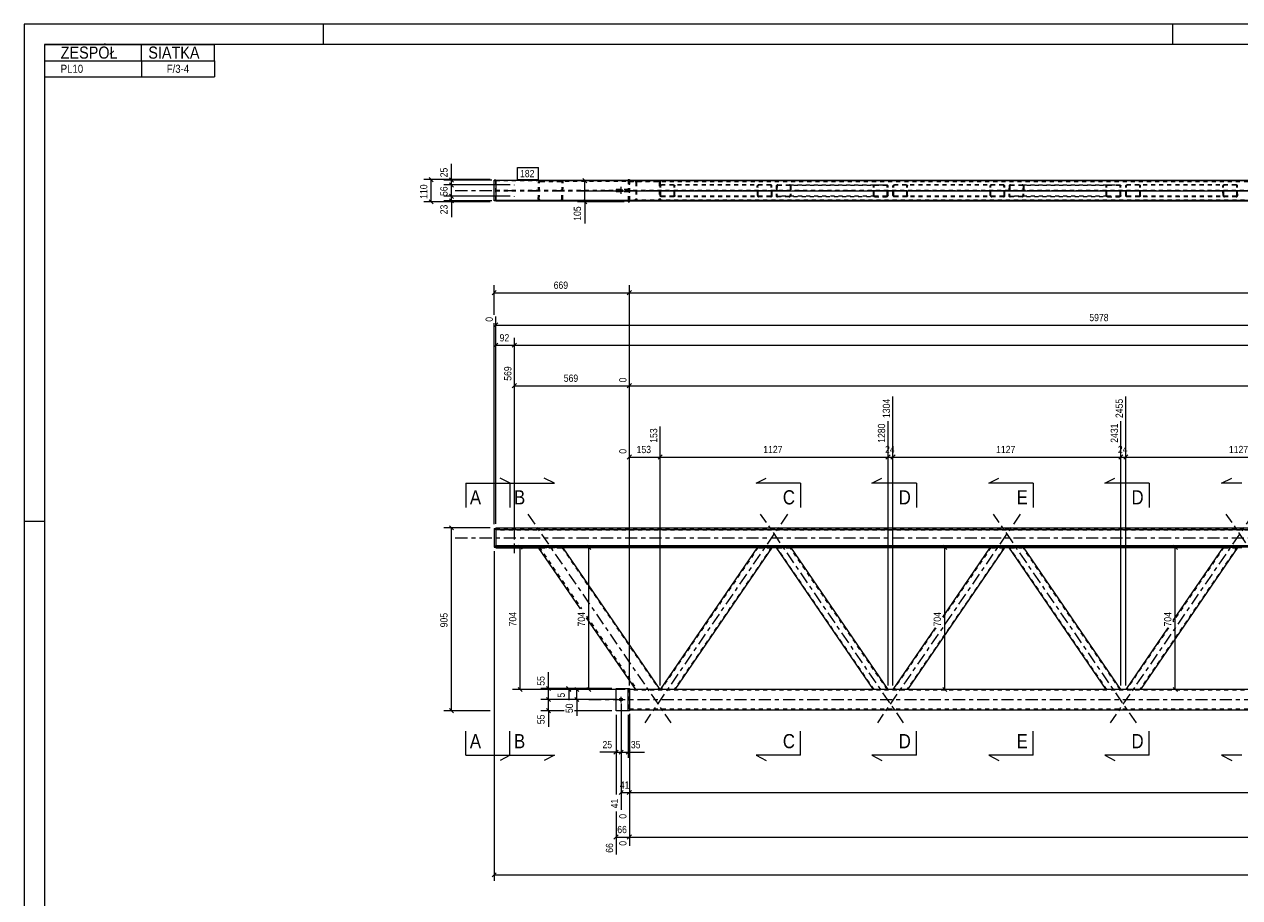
# Model space of a CAD drawing. Header units: millimetres. Extents: x 0 to 914, y 0 to 420.
# Tile 2 of 9: x 0 to 301, y 204 to 420. Entities that reach past the tile are written whole.
import ezdxf

# ---------------------------------------------------------------- set-up
doc = ezdxf.new("R2010")
doc.units = ezdxf.units.MM
for name, pattern in [('XKITLINE00', [0]), ('XKITLINE01', [4, 1, -1, 1, -1]), ('XKITLINE02', [4, 2, -2]), ('XKITLINE03', [6, 3, -1, 1, -1])]:
    doc.linetypes.add(name, pattern=pattern)
for name, color, linetype, lineweight in [('Arkusz rysunku', 3, 'Continuous', 0), ('Element', 2, 'Continuous', 0), ('Inny typ obiektu', 7, 'Continuous', 0), ('Przekrój', 7, 'Continuous', 0), ('Wymiar', 4, 'Continuous', 0), ('Znak elementu', 2, 'Continuous', 0), ('Śruba', 3, 'Continuous', 0)]:
    doc.layers.add(name, color=color, linetype=linetype, lineweight=lineweight)
doc.styles.add('ARIAL', font='ARIAL.TTF')

msp = doc.modelspace()

# ---------------------------------------------------------------- linework, layer by layer
at = {"layer": 'Arkusz rysunku', "linetype": 'XKITLINE00', "lineweight": 0}
for p, q in [((914, 420), (0, 420)), ((0, 420), (0, 0)), ((74, 415), (74, 420)), ((284, 415), (284, 420)), ((909, 415), (5, 415)), ((5, 415), (5, 5)), ((5, 297), (0, 297))]:
    msp.add_line(p, q, dxfattribs=at)
at = {"layer": 'Element', "linetype": 'XKITLINE03', "lineweight": 0}
for p, q in [((106.58, 378.91), (724.78, 378.91)), ((124.52, 378.84), (159.85, 378.83)), ((139.62, 378.83), (691.73, 378.83)), ((188.74, 378.83), (153.41, 378.83)), ((217.42, 378.83), (182.09, 378.83)), ((246.3, 378.83), (210.97, 378.83)), ((274.99, 378.83), (239.66, 378.83)), ((303.87, 378.83), (268.54, 378.83)), ((332.55, 378.83), (297.22, 378.83)), ((124.52, 298.84), (159.85, 247.22)), ((188.74, 298.84), (153.41, 247.22)), ((217.42, 247.22), (182.09, 298.84)), ((246.3, 298.84), (210.97, 247.22)), ((274.99, 247.22), (239.66, 298.84)), ((303.87, 298.84), (268.54, 247.22)), ((332.55, 247.22), (297.22, 298.84)), ((106.58, 292.99), (724.78, 292.99)), ((139.62, 252.97), (691.73, 252.97))]:
    msp.add_line(p, q, dxfattribs=at)
at = {"layer": 'Element', "linetype": 'XKITLINE00', "lineweight": 0}
for p, q in [((116.58, 381.47), (116.18, 381.47)), ((116.18, 376.34), (116.18, 381.47)), ((116.58, 381.48), (116.58, 376.48)), ((116.58, 381.48), (714.78, 381.48)), ((149.32, 381.58), (149.62, 381.58)), ((149.32, 381.58), (149.32, 381.48)), ((149.62, 381.58), (149.62, 381.48)), ((116.18, 376.48), (116.58, 376.48)), ((116.58, 376.34), (116.18, 376.34)), ((116.58, 376.47), (116.58, 376.48)), ((116.58, 376.48), (714.78, 376.48)), ((116.58, 376.48), (116.58, 376.48)), ((116.58, 376.48), (116.58, 376.34)), ((116.58, 376.47), (714.78, 376.47)), ((116.58, 376.33), (116.58, 376.34)), ((714.78, 376.34), (116.58, 376.34)), ((116.58, 376.33), (714.78, 376.33)), ((149.32, 376.33), (149.32, 376.08)), ((149.32, 376.08), (149.62, 376.08)), ((149.62, 376.08), (149.62, 376.33)), ((116.18, 295.32), (116.58, 295.32)), ((116.18, 295.32), (116.18, 290.66)), ((116.58, 295.47), (116.58, 295.07)), ((116.58, 295.47), (714.78, 295.47)), ((116.58, 295.32), (116.58, 290.82)), ((116.58, 295.07), (714.78, 295.07)), ((116.58, 290.82), (116.18, 290.82)), ((116.18, 290.66), (116.58, 290.66)), ((116.58, 291.07), (714.78, 291.07)), ((116.58, 290.51), (116.58, 291.07)), ((714.78, 290.67), (116.58, 290.67)), ((116.58, 290.51), (127.2, 290.51)), ((137.53, 275.42), (127.1, 290.66)), ((127.1, 290.66), (127.13, 290.66)), ((127.13, 290.66), (127.23, 290.67)), ((127.23, 290.67), (127.39, 290.67)), ((127.39, 290.67), (127.57, 290.67)), ((127.57, 290.67), (132.66, 290.67)), ((132.66, 290.67), (132.85, 290.67)), ((132.85, 290.67), (133.01, 290.67)), ((133.01, 290.67), (133.11, 290.66)), ((133.11, 290.66), (133.16, 290.66)), ((133.25, 290.53), (133.16, 290.66)), ((157.24, 255.47), (133.25, 290.53)), ((133.25, 290.53), (133.25, 290.53)), ((181.22, 290.51), (133.25, 290.51)), ((181.3, 290.63), (157.24, 255.47)), ((184.93, 290.63), (160.87, 255.47)), ((181.3, 290.63), (181.33, 290.63)), ((181.33, 290.63), (181.41, 290.64)), ((181.41, 290.64), (181.53, 290.64)), ((181.53, 290.64), (181.67, 290.64)), ((181.67, 290.64), (184.57, 290.64)), ((184.57, 290.64), (184.71, 290.64)), ((184.71, 290.64), (184.83, 290.64)), ((184.83, 290.64), (184.91, 290.63)), ((185.98, 290.51), (184.85, 290.51)), ((184.91, 290.63), (184.93, 290.63)), ((209.96, 255.47), (185.9, 290.63)), ((185.9, 290.63), (185.92, 290.63)), ((185.92, 290.63), (186, 290.64)), ((186, 290.64), (186.12, 290.64)), ((186.12, 290.64), (186.25, 290.64)), ((186.25, 290.64), (189.16, 290.64)), ((189.16, 290.64), (189.3, 290.64)), ((189.3, 290.64), (189.42, 290.64)), ((189.42, 290.64), (189.5, 290.63)), ((189.5, 290.63), (189.53, 290.63)), ((213.59, 255.47), (189.53, 290.63)), ((238.78, 290.51), (189.61, 290.51)), ((242.5, 290.63), (218.44, 255.47)), ((238.86, 290.63), (227.02, 273.33)), ((238.86, 290.63), (238.89, 290.63)), ((238.89, 290.63), (238.97, 290.64)), ((238.97, 290.64), (239.09, 290.64)), ((239.09, 290.64), (239.23, 290.64)), ((239.23, 290.64), (242.14, 290.64)), ((242.14, 290.64), (242.28, 290.64)), ((242.28, 290.64), (242.4, 290.64)), ((242.4, 290.64), (242.47, 290.63)), ((243.54, 290.51), (242.42, 290.51)), ((242.47, 290.63), (242.5, 290.63)), ((267.52, 255.47), (243.46, 290.63)), ((243.46, 290.63), (243.49, 290.63)), ((243.49, 290.63), (243.56, 290.64)), ((243.56, 290.64), (243.68, 290.64)), ((243.68, 290.64), (243.82, 290.64)), ((243.82, 290.64), (246.73, 290.64)), ((246.73, 290.64), (246.87, 290.64)), ((246.87, 290.64), (246.99, 290.64)), ((246.99, 290.64), (247.07, 290.63)), ((247.07, 290.63), (247.1, 290.63)), ((271.16, 255.47), (247.1, 290.63)), ((296.35, 290.51), (247.18, 290.51)), ((300.06, 290.63), (276, 255.47)), ((296.43, 290.63), (284.02, 272.5)), ((296.43, 290.63), (296.46, 290.63)), ((296.46, 290.63), (296.54, 290.64)), ((296.54, 290.64), (296.66, 290.64)), ((296.66, 290.64), (296.8, 290.64)), ((296.8, 290.64), (299.71, 290.64)), ((299.71, 290.64), (299.84, 290.64)), ((299.84, 290.64), (299.96, 290.64)), ((299.96, 290.64), (300.04, 290.63)), ((301.11, 290.51), (299.98, 290.51)), ((300.04, 290.63), (300.06, 290.63)), ((151.18, 255.47), (139.02, 273.23)), ((225.22, 270.69), (214.8, 255.47)), ((282.78, 270.69), (272.37, 255.47)), ((146.32, 250.22), (146.32, 255.72)), ((146.32, 255.72), (149.32, 255.72)), ((149.32, 250.22), (149.32, 255.72)), ((149.32, 255.72), (149.62, 255.72)), ((149.62, 255.72), (149.62, 250.22)), ((151.18, 255.47), (149.62, 255.47)), ((157.09, 255.47), (151.18, 255.47)), ((157.2, 255.47), (157.09, 255.47)), ((157.23, 255.47), (157.2, 255.47)), ((674.12, 255.47), (157.23, 255.47)), ((149.32, 250.22), (146.32, 250.22)), ((149.62, 250.22), (149.32, 250.22)), ((149.62, 250.47), (681.73, 250.47))]:
    msp.add_line(p, q, dxfattribs=at)
at = {"layer": 'Element', "linetype": 'XKITLINE01', "lineweight": 0}
for p, q in [((116.18, 381.33), (116.58, 381.33)), ((116.58, 381.47), (714.78, 381.47)), ((116.58, 376.48), (116.58, 381.47)), ((714.78, 381.34), (116.58, 381.34)), ((116.58, 381.33), (714.78, 381.33)), ((116.58, 378.99), (714.78, 378.99)), ((116.58, 378.82), (714.78, 378.82)), ((127.1, 376.74), (127.19, 380.94)), ((127.23, 381.1), (127.19, 380.94)), ((127.34, 381.23), (127.23, 381.1)), ((127.5, 381.31), (127.34, 381.23)), ((127.34, 376.74), (127.43, 380.94)), ((127.43, 380.94), (127.45, 381.02)), ((127.45, 381.02), (127.5, 381.08)), ((127.68, 381.34), (127.5, 381.31)), ((127.5, 381.08), (127.58, 381.13)), ((127.58, 381.13), (127.68, 381.14)), ((127.68, 381.34), (156.75, 381.33)), ((156.75, 381.13), (127.68, 381.14)), ((127.68, 381.14), (132.77, 381.14)), ((132.96, 381.31), (132.77, 381.34)), ((132.77, 381.14), (132.86, 381.13)), ((132.86, 381.13), (132.94, 381.08)), ((132.91, 376.74), (133, 380.94)), ((132.94, 381.08), (132.99, 381.02)), ((133.11, 381.22), (132.96, 381.31)), ((132.99, 381.02), (133, 380.94)), ((133.21, 381.09), (133.11, 381.22)), ((133.16, 376.74), (133.25, 380.94)), ((133.25, 380.94), (133.21, 381.09)), ((149.32, 379.13), (146.32, 379.13)), ((146.32, 379.13), (146.32, 378.53)), ((149.32, 381.48), (149.32, 376.33)), ((149.32, 379.13), (149.32, 378.53)), ((149.32, 378.74), (149.32, 378.53)), ((149.62, 381.48), (149.62, 376.33)), ((149.62, 376.33), (149.62, 381.33)), ((149.62, 381.33), (681.73, 381.33)), ((149.62, 381.13), (681.73, 381.13)), ((151.18, 380.93), (151.21, 381.09)), ((151.18, 380.93), (151.18, 376.73)), ((151.44, 381.01), (151.42, 380.93)), ((151.42, 380.93), (151.42, 376.73)), ((151.49, 381.08), (151.44, 381.01)), ((151.48, 381.3), (151.66, 381.33)), ((151.57, 381.12), (151.49, 381.08)), ((151.66, 381.13), (151.57, 381.12)), ((156.75, 381.33), (156.94, 381.3)), ((156.84, 381.12), (156.75, 381.13)), ((156.92, 381.07), (156.84, 381.12)), ((156.98, 381.01), (156.92, 381.07)), ((156.99, 380.93), (156.98, 381.01)), ((156.99, 380.93), (156.99, 376.73)), ((157.2, 381.09), (157.24, 380.93)), ((157.24, 380.93), (157.23, 376.73)), ((157.24, 380.03), (157.26, 380.15)), ((157.24, 377.63), (157.24, 380.03)), ((157.26, 380.15), (157.34, 380.24)), ((157.34, 380.24), (157.46, 380.31)), ((157.43, 380.09), (157.42, 380.03)), ((157.42, 377.63), (157.42, 380.03)), ((157.47, 380.14), (157.43, 380.09)), ((157.46, 380.31), (157.6, 380.33)), ((157.53, 380.17), (157.47, 380.14)), ((157.6, 380.18), (157.53, 380.17)), ((184.51, 380.33), (157.6, 380.33)), ((184.51, 380.18), (157.6, 380.18)), ((160.51, 380.33), (160.65, 380.31)), ((160.58, 380.17), (160.51, 380.18)), ((160.64, 380.14), (160.58, 380.17)), ((160.67, 380.09), (160.64, 380.14)), ((160.65, 380.31), (160.76, 380.24)), ((160.69, 380.03), (160.67, 380.09)), ((160.69, 377.63), (160.69, 380.03)), ((160.76, 380.24), (160.84, 380.15)), ((160.84, 380.15), (160.87, 380.03)), ((160.87, 377.63), (160.87, 380.03)), ((181.27, 380.15), (181.24, 380.03)), ((181.3, 377.63), (181.24, 380.03)), ((181.35, 380.24), (181.27, 380.15)), ((181.46, 380.31), (181.35, 380.24)), ((181.43, 380.03), (181.44, 380.09)), ((181.48, 377.63), (181.43, 380.03)), ((181.44, 380.09), (181.48, 380.14)), ((181.6, 380.33), (181.46, 380.31)), ((181.48, 380.14), (181.54, 380.17)), ((181.54, 380.17), (181.6, 380.18)), ((184.65, 380.31), (184.51, 380.33)), ((184.51, 380.18), (184.58, 380.17)), ((184.58, 380.17), (184.64, 380.14)), ((184.64, 380.14), (184.68, 380.09)), ((184.77, 380.24), (184.65, 380.31)), ((184.68, 380.09), (184.7, 380.03)), ((184.75, 377.63), (184.7, 380.03)), ((184.85, 380.15), (184.77, 380.24)), ((184.88, 380.03), (184.85, 380.15)), ((184.93, 377.63), (184.88, 380.03)), ((185.95, 380.03), (185.9, 377.63)), ((185.98, 380.15), (185.95, 380.03)), ((186.06, 380.24), (185.98, 380.15)), ((186.18, 380.31), (186.06, 380.24)), ((186.13, 380.03), (186.08, 377.63)), ((186.13, 380.03), (186.15, 380.09)), ((186.15, 380.09), (186.19, 380.14)), ((186.32, 380.33), (186.18, 380.31)), ((186.19, 380.14), (186.25, 380.17)), ((186.25, 380.17), (186.32, 380.18)), ((186.32, 380.33), (189.23, 380.33)), ((186.32, 380.18), (210.32, 380.18)), ((186.32, 380.18), (189.22, 380.18)), ((189.22, 380.18), (189.29, 380.17)), ((189.23, 380.33), (213.23, 380.33)), ((189.37, 380.31), (189.23, 380.33)), ((189.29, 380.17), (189.35, 380.14)), ((189.35, 380.14), (189.39, 380.09)), ((189.4, 380.03), (189.35, 377.63)), ((189.48, 380.24), (189.37, 380.31)), ((189.39, 380.09), (189.4, 380.03)), ((189.56, 380.15), (189.48, 380.24)), ((189.58, 380.03), (189.53, 377.63)), ((189.58, 380.03), (189.56, 380.15)), ((209.96, 380.03), (209.99, 380.15)), ((209.96, 377.63), (209.96, 380.03)), ((209.99, 380.15), (210.06, 380.24)), ((210.06, 380.24), (210.18, 380.31)), ((210.15, 380.09), (210.14, 380.03)), ((210.14, 377.63), (210.14, 380.03)), ((210.19, 380.14), (210.15, 380.09)), ((210.18, 380.31), (210.32, 380.33)), ((210.25, 380.17), (210.19, 380.14)), ((210.32, 380.18), (210.25, 380.17)), ((210.32, 380.33), (213.23, 380.33)), ((210.32, 380.18), (213.23, 380.18)), ((213.23, 380.33), (213.37, 380.31)), ((213.3, 380.17), (213.23, 380.18)), ((213.36, 380.14), (213.3, 380.17)), ((213.4, 380.09), (213.36, 380.14)), ((213.37, 380.31), (213.49, 380.24)), ((213.41, 380.03), (213.4, 380.09)), ((213.41, 377.63), (213.41, 380.03)), ((213.49, 380.24), (213.57, 380.15)), ((213.57, 380.15), (213.59, 380.03)), ((213.59, 377.63), (213.59, 380.03)), ((214.8, 380.03), (214.83, 380.15)), ((214.8, 377.63), (214.8, 380.03)), ((214.83, 380.15), (214.91, 380.24)), ((214.91, 380.24), (215.03, 380.31)), ((215, 380.09), (214.98, 380.03)), ((214.98, 377.63), (214.98, 380.03)), ((215.04, 380.14), (215, 380.09)), ((215.03, 380.31), (215.16, 380.33)), ((215.09, 380.17), (215.04, 380.14)), ((215.16, 380.18), (215.09, 380.17)), ((242.08, 380.33), (215.16, 380.33)), ((242.08, 380.18), (215.16, 380.18)), ((218.07, 380.33), (218.21, 380.31)), ((218.14, 380.17), (218.07, 380.18)), ((218.2, 380.14), (218.14, 380.17)), ((218.24, 380.09), (218.2, 380.14)), ((218.21, 380.31), (218.33, 380.24)), ((218.25, 380.03), (218.24, 380.09)), ((218.25, 377.63), (218.25, 380.03)), ((218.33, 380.24), (218.41, 380.15)), ((218.41, 380.15), (218.44, 380.03)), ((218.44, 377.63), (218.44, 380.03)), ((238.84, 380.15), (238.81, 380.03)), ((238.86, 377.63), (238.81, 380.03)), ((238.91, 380.24), (238.84, 380.15)), ((239.03, 380.31), (238.91, 380.24)), ((238.99, 380.03), (239, 380.09)), ((239.04, 377.63), (238.99, 380.03)), ((239, 380.09), (239.04, 380.14)), ((239.17, 380.33), (239.03, 380.31)), ((239.04, 380.14), (239.1, 380.17)), ((239.1, 380.17), (239.17, 380.18)), ((242.22, 380.31), (242.08, 380.33)), ((242.08, 380.18), (242.15, 380.17)), ((242.15, 380.17), (242.21, 380.14)), ((242.21, 380.14), (242.25, 380.09)), ((242.33, 380.24), (242.22, 380.31)), ((242.25, 380.09), (242.26, 380.03)), ((242.32, 377.63), (242.26, 380.03)), ((242.42, 380.15), (242.33, 380.24)), ((242.45, 380.03), (242.42, 380.15)), ((242.5, 377.63), (242.45, 380.03)), ((243.51, 380.03), (243.46, 377.63)), ((243.54, 380.15), (243.51, 380.03)), ((243.63, 380.24), (243.54, 380.15)), ((243.74, 380.31), (243.63, 380.24)), ((243.7, 380.03), (243.64, 377.63)), ((243.7, 380.03), (243.71, 380.09)), ((243.71, 380.09), (243.75, 380.14)), ((243.88, 380.33), (243.74, 380.31)), ((243.75, 380.14), (243.81, 380.17)), ((243.81, 380.17), (243.88, 380.18)), ((243.88, 380.33), (246.79, 380.33)), ((243.88, 380.18), (267.89, 380.18)), ((243.88, 380.18), (246.79, 380.18)), ((246.79, 380.33), (270.8, 380.33)), ((246.93, 380.31), (246.79, 380.33)), ((246.79, 380.18), (246.86, 380.17)), ((246.86, 380.17), (246.92, 380.14)), ((246.92, 380.14), (246.96, 380.09)), ((246.97, 380.03), (246.92, 377.63)), ((247.05, 380.24), (246.93, 380.31)), ((246.96, 380.09), (246.97, 380.03)), ((247.12, 380.15), (247.05, 380.24)), ((247.15, 380.03), (247.1, 377.63)), ((247.15, 380.03), (247.12, 380.15)), ((267.52, 380.03), (267.55, 380.15)), ((267.52, 377.63), (267.52, 380.03)), ((267.55, 380.15), (267.63, 380.24)), ((267.63, 380.24), (267.75, 380.31)), ((267.72, 380.09), (267.71, 380.03)), ((267.71, 377.63), (267.71, 380.03)), ((267.76, 380.14), (267.72, 380.09)), ((267.75, 380.31), (267.89, 380.33)), ((267.82, 380.17), (267.76, 380.14)), ((267.89, 380.18), (267.82, 380.17)), ((267.89, 380.33), (270.8, 380.33)), ((267.89, 380.18), (270.8, 380.18)), ((270.8, 380.33), (270.93, 380.31)), ((270.87, 380.17), (270.8, 380.18)), ((270.92, 380.14), (270.87, 380.17)), ((270.96, 380.09), (270.92, 380.14)), ((270.93, 380.31), (271.05, 380.24)), ((270.98, 380.03), (270.96, 380.09)), ((270.98, 377.63), (270.98, 380.03)), ((271.05, 380.24), (271.13, 380.15)), ((271.13, 380.15), (271.16, 380.03)), ((271.16, 377.63), (271.16, 380.03)), ((272.37, 380.03), (272.39, 380.15)), ((272.37, 377.63), (272.37, 380.03)), ((272.39, 380.15), (272.47, 380.24)), ((272.47, 380.24), (272.59, 380.31)), ((272.56, 380.09), (272.55, 380.03)), ((272.55, 377.63), (272.55, 380.03)), ((272.6, 380.14), (272.56, 380.09)), ((272.59, 380.31), (272.73, 380.33)), ((272.66, 380.17), (272.6, 380.14)), ((272.73, 380.18), (272.66, 380.17)), ((299.64, 380.33), (272.73, 380.33)), ((299.64, 380.18), (272.73, 380.18)), ((275.64, 380.33), (275.78, 380.31)), ((275.71, 380.17), (275.64, 380.18)), ((275.77, 380.14), (275.71, 380.17)), ((275.81, 380.09), (275.77, 380.14)), ((275.78, 380.31), (275.9, 380.24)), ((275.82, 380.03), (275.81, 380.09)), ((275.82, 377.63), (275.82, 380.03)), ((275.9, 380.24), (275.97, 380.15)), ((275.97, 380.15), (276, 380.03)), ((276, 377.63), (276, 380.03)), ((296.4, 380.15), (296.38, 380.03)), ((296.43, 377.63), (296.38, 380.03)), ((296.48, 380.24), (296.4, 380.15)), ((296.59, 380.31), (296.48, 380.24)), ((296.56, 380.03), (296.57, 380.09)), ((296.61, 377.63), (296.56, 380.03)), ((296.57, 380.09), (296.61, 380.14)), ((296.73, 380.33), (296.59, 380.31)), ((296.61, 380.14), (296.67, 380.17)), ((296.67, 380.17), (296.74, 380.18)), ((299.78, 380.31), (299.64, 380.33)), ((299.64, 380.18), (299.71, 380.17)), ((299.71, 380.17), (299.77, 380.14)), ((299.77, 380.14), (299.81, 380.09)), ((299.9, 380.24), (299.78, 380.31)), ((299.81, 380.09), (299.83, 380.03)), ((299.88, 377.63), (299.83, 380.03)), ((299.98, 380.15), (299.9, 380.24)), ((300.01, 380.03), (299.98, 380.15)), ((300.06, 377.63), (300.01, 380.03)), ((116.58, 376.48), (116.58, 376.48)), ((116.58, 376.48), (116.58, 376.48)), ((116.58, 376.34), (116.58, 376.47)), ((127.13, 376.59), (127.1, 376.74)), ((127.21, 376.48), (127.13, 376.59)), ((127.23, 376.46), (127.21, 376.48)), ((127.23, 376.46), (127.39, 376.37)), ((127.36, 376.67), (127.34, 376.74)), ((127.41, 376.6), (127.36, 376.67)), ((127.39, 376.37), (127.57, 376.34)), ((127.48, 376.56), (127.41, 376.6)), ((127.58, 376.54), (127.48, 376.56)), ((127.57, 376.34), (156.75, 376.33)), ((127.58, 376.54), (156.75, 376.53)), ((132.66, 376.34), (132.68, 376.34)), ((132.76, 376.56), (132.67, 376.54)), ((132.68, 376.34), (132.85, 376.37)), ((132.84, 376.6), (132.76, 376.56)), ((132.89, 376.66), (132.84, 376.6)), ((132.85, 376.37), (133.01, 376.46)), ((132.91, 376.74), (132.89, 376.66)), ((133.01, 376.46), (133.03, 376.48)), ((133.03, 376.48), (133.11, 376.59)), ((133.11, 376.59), (133.16, 376.74)), ((149.32, 378.53), (146.32, 378.53)), ((681.73, 376.53), (149.62, 376.53)), ((681.73, 376.33), (149.62, 376.33)), ((151.21, 376.58), (151.18, 376.73)), ((151.42, 376.73), (151.44, 376.66)), ((151.44, 376.66), (151.49, 376.59)), ((151.66, 376.33), (151.47, 376.36)), ((151.49, 376.59), (151.57, 376.55)), ((151.57, 376.55), (151.66, 376.53)), ((156.75, 376.53), (156.84, 376.55)), ((156.82, 376.34), (156.75, 376.33)), ((156.94, 376.36), (156.82, 376.34)), ((156.84, 376.55), (156.92, 376.59)), ((156.92, 376.59), (156.97, 376.66)), ((156.97, 376.66), (156.99, 376.73)), ((157.23, 376.73), (157.2, 376.58)), ((157.26, 377.52), (157.24, 377.63)), ((157.34, 377.42), (157.26, 377.52)), ((157.46, 377.36), (157.34, 377.42)), ((157.42, 377.63), (157.43, 377.57)), ((157.43, 377.57), (157.47, 377.53)), ((157.6, 377.33), (157.46, 377.36)), ((157.47, 377.53), (157.53, 377.49)), ((157.53, 377.49), (157.6, 377.48)), ((184.57, 377.48), (157.6, 377.48)), ((184.57, 377.33), (157.6, 377.33)), ((160.51, 377.48), (160.58, 377.49)), ((160.65, 377.36), (160.51, 377.33)), ((160.58, 377.49), (160.64, 377.53)), ((160.64, 377.53), (160.67, 377.57)), ((160.76, 377.42), (160.65, 377.36)), ((160.67, 377.57), (160.69, 377.63)), ((160.84, 377.52), (160.76, 377.42)), ((160.87, 377.63), (160.84, 377.52)), ((181.3, 377.63), (181.33, 377.52)), ((181.33, 377.52), (181.41, 377.42)), ((181.41, 377.42), (181.53, 377.36)), ((181.49, 377.57), (181.48, 377.63)), ((181.53, 377.53), (181.49, 377.57)), ((181.59, 377.49), (181.53, 377.53)), ((181.53, 377.36), (181.67, 377.33)), ((181.66, 377.48), (181.59, 377.49)), ((184.64, 377.49), (184.57, 377.48)), ((184.57, 377.33), (184.71, 377.36)), ((184.7, 377.53), (184.64, 377.49)), ((184.74, 377.57), (184.7, 377.53)), ((184.71, 377.36), (184.83, 377.42)), ((184.75, 377.63), (184.74, 377.57)), ((184.83, 377.42), (184.91, 377.52)), ((184.91, 377.52), (184.93, 377.63)), ((185.9, 377.63), (185.92, 377.52)), ((185.92, 377.52), (186, 377.42)), ((186, 377.42), (186.12, 377.36)), ((186.09, 377.58), (186.08, 377.63)), ((186.13, 377.53), (186.09, 377.58)), ((186.12, 377.36), (186.25, 377.33)), ((186.19, 377.49), (186.13, 377.53)), ((186.26, 377.48), (186.19, 377.49)), ((189.16, 377.33), (186.25, 377.33)), ((210.32, 377.48), (186.26, 377.48)), ((186.26, 377.48), (189.17, 377.48)), ((189.16, 377.33), (189.3, 377.36)), ((213.23, 377.33), (189.16, 377.33)), ((189.24, 377.49), (189.17, 377.48)), ((189.29, 377.53), (189.24, 377.49)), ((189.34, 377.58), (189.29, 377.53)), ((189.3, 377.36), (189.42, 377.42)), ((189.35, 377.63), (189.34, 377.58)), ((189.42, 377.42), (189.5, 377.52)), ((189.5, 377.52), (189.53, 377.63)), ((209.99, 377.52), (209.96, 377.63)), ((210.06, 377.42), (209.99, 377.52)), ((210.18, 377.36), (210.06, 377.42)), ((210.14, 377.63), (210.15, 377.57)), ((210.15, 377.57), (210.19, 377.53)), ((210.32, 377.33), (210.18, 377.36)), ((210.19, 377.53), (210.25, 377.49)), ((210.25, 377.49), (210.32, 377.48)), ((213.23, 377.48), (210.32, 377.48)), ((210.32, 377.33), (213.23, 377.33)), ((213.23, 377.48), (213.3, 377.49)), ((213.37, 377.36), (213.23, 377.33)), ((213.3, 377.49), (213.36, 377.53)), ((213.36, 377.53), (213.4, 377.57)), ((213.49, 377.42), (213.37, 377.36)), ((213.4, 377.57), (213.41, 377.63)), ((213.57, 377.52), (213.49, 377.42)), ((213.59, 377.63), (213.57, 377.52)), ((214.83, 377.52), (214.8, 377.63)), ((214.91, 377.42), (214.83, 377.52)), ((215.03, 377.36), (214.91, 377.42)), ((214.98, 377.63), (215, 377.57)), ((215, 377.57), (215.04, 377.53)), ((215.16, 377.33), (215.03, 377.36)), ((215.04, 377.53), (215.09, 377.49)), ((215.09, 377.49), (215.16, 377.48)), ((242.14, 377.48), (215.16, 377.48)), ((242.14, 377.33), (215.16, 377.33)), ((218.07, 377.48), (218.14, 377.49)), ((218.21, 377.36), (218.07, 377.33)), ((218.14, 377.49), (218.2, 377.53)), ((218.2, 377.53), (218.24, 377.57)), ((218.33, 377.42), (218.21, 377.36)), ((218.24, 377.57), (218.25, 377.63)), ((218.41, 377.52), (218.33, 377.42)), ((218.44, 377.63), (218.41, 377.52)), ((238.86, 377.63), (238.89, 377.52)), ((238.89, 377.52), (238.97, 377.42)), ((238.97, 377.42), (239.09, 377.36)), ((239.06, 377.57), (239.04, 377.63)), ((239.1, 377.53), (239.06, 377.57)), ((239.09, 377.36), (239.23, 377.33)), ((239.16, 377.49), (239.1, 377.53)), ((239.23, 377.48), (239.16, 377.49)), ((242.21, 377.49), (242.14, 377.48)), ((242.14, 377.33), (242.28, 377.36)), ((242.26, 377.53), (242.21, 377.49)), ((242.3, 377.57), (242.26, 377.53)), ((242.28, 377.36), (242.4, 377.42)), ((242.32, 377.63), (242.3, 377.57)), ((242.4, 377.42), (242.47, 377.52)), ((242.47, 377.52), (242.5, 377.63)), ((243.46, 377.63), (243.49, 377.52)), ((243.49, 377.52), (243.56, 377.42)), ((243.56, 377.42), (243.68, 377.36)), ((243.66, 377.58), (243.64, 377.63)), ((243.7, 377.53), (243.66, 377.58)), ((243.68, 377.36), (243.82, 377.33)), ((243.75, 377.49), (243.7, 377.53)), ((243.82, 377.48), (243.75, 377.49)), ((267.89, 377.48), (243.82, 377.48)), ((243.82, 377.48), (246.73, 377.48)), ((246.73, 377.33), (243.82, 377.33)), ((246.8, 377.49), (246.73, 377.48)), ((246.73, 377.33), (246.87, 377.36)), ((270.8, 377.33), (246.73, 377.33)), ((246.86, 377.53), (246.8, 377.49)), ((246.9, 377.58), (246.86, 377.53)), ((246.87, 377.36), (246.99, 377.42)), ((246.92, 377.63), (246.9, 377.58)), ((246.99, 377.42), (247.07, 377.52)), ((247.07, 377.52), (247.1, 377.63)), ((267.55, 377.52), (267.52, 377.63)), ((267.63, 377.42), (267.55, 377.52)), ((267.75, 377.36), (267.63, 377.42)), ((267.71, 377.63), (267.72, 377.57)), ((267.72, 377.57), (267.76, 377.53)), ((267.89, 377.33), (267.75, 377.36)), ((267.76, 377.53), (267.82, 377.49)), ((267.82, 377.49), (267.89, 377.48)), ((270.8, 377.48), (267.89, 377.48)), ((267.89, 377.33), (270.8, 377.33)), ((270.8, 377.48), (270.87, 377.49)), ((270.93, 377.36), (270.8, 377.33)), ((270.87, 377.49), (270.92, 377.53)), ((270.92, 377.53), (270.96, 377.57)), ((271.05, 377.42), (270.93, 377.36)), ((270.96, 377.57), (270.98, 377.63)), ((271.13, 377.52), (271.05, 377.42)), ((271.16, 377.63), (271.13, 377.52)), ((272.39, 377.52), (272.37, 377.63)), ((272.47, 377.42), (272.39, 377.52)), ((272.59, 377.36), (272.47, 377.42)), ((272.55, 377.63), (272.56, 377.57)), ((272.56, 377.57), (272.6, 377.53)), ((272.73, 377.33), (272.59, 377.36)), ((272.6, 377.53), (272.66, 377.49)), ((272.66, 377.49), (272.73, 377.48)), ((299.7, 377.48), (272.73, 377.48)), ((299.71, 377.33), (272.73, 377.33)), ((275.64, 377.48), (275.71, 377.49)), ((275.78, 377.36), (275.64, 377.33)), ((275.71, 377.49), (275.77, 377.53)), ((275.77, 377.53), (275.81, 377.57)), ((275.9, 377.42), (275.78, 377.36)), ((275.81, 377.57), (275.82, 377.63)), ((275.97, 377.52), (275.9, 377.42)), ((276, 377.63), (275.97, 377.52)), ((296.43, 377.63), (296.46, 377.52)), ((296.46, 377.52), (296.54, 377.42)), ((296.54, 377.42), (296.66, 377.36)), ((296.62, 377.57), (296.61, 377.63)), ((296.67, 377.53), (296.62, 377.57)), ((296.66, 377.36), (296.8, 377.33)), ((296.72, 377.49), (296.67, 377.53)), ((296.79, 377.48), (296.72, 377.49)), ((299.77, 377.49), (299.7, 377.48)), ((299.71, 377.33), (299.84, 377.36)), ((299.83, 377.53), (299.77, 377.49)), ((299.87, 377.57), (299.83, 377.53)), ((299.84, 377.36), (299.96, 377.42)), ((299.88, 377.63), (299.87, 377.57)), ((299.96, 377.42), (300.04, 377.52)), ((300.04, 377.52), (300.06, 377.63)), ((116.18, 295.16), (116.58, 295.16)), ((116.58, 295.31), (714.78, 295.31)), ((116.58, 295.07), (116.58, 291.37)), ((714.78, 294.97), (116.58, 294.97)), ((714.78, 294.91), (116.58, 294.91)), ((116.58, 292.84), (116.58, 291.07)), ((116.18, 290.82), (116.18, 290.66)), ((116.58, 291.01), (714.78, 291.01)), ((116.58, 290.91), (714.78, 290.91)), ((116.58, 290.82), (116.58, 290.66)), ((127.1, 290.66), (127.19, 290.53)), ((127.19, 290.53), (127.23, 290.52)), ((133.25, 290.51), (127.2, 290.51)), ((127.34, 290.52), (127.23, 290.52)), ((127.23, 290.52), (127.23, 290.52)), ((127.34, 290.66), (137.77, 275.42)), ((127.43, 290.53), (127.34, 290.66)), ((127.34, 290.66), (127.36, 290.66)), ((127.5, 290.51), (127.34, 290.52)), ((127.36, 290.66), (127.39, 290.66)), ((127.39, 290.66), (127.41, 290.66)), ((127.48, 290.66), (127.41, 290.66)), ((127.43, 290.53), (127.45, 290.52)), ((127.45, 290.52), (127.49, 290.52)), ((127.58, 290.66), (127.48, 290.66)), ((127.49, 290.52), (127.5, 290.52)), ((127.5, 290.52), (127.58, 290.52)), ((127.68, 290.51), (127.5, 290.51)), ((127.58, 290.66), (132.67, 290.66)), ((127.58, 290.52), (127.68, 290.52)), ((127.68, 290.52), (132.77, 290.52)), ((127.68, 290.51), (132.77, 290.51)), ((132.76, 290.66), (132.67, 290.66)), ((132.84, 290.66), (132.76, 290.66)), ((132.77, 290.52), (132.86, 290.52)), ((132.96, 290.51), (132.77, 290.51)), ((132.84, 290.66), (132.85, 290.66)), ((132.85, 290.66), (132.89, 290.66)), ((132.86, 290.52), (132.94, 290.52)), ((132.89, 290.66), (132.91, 290.66)), ((133, 290.53), (132.91, 290.66)), ((132.94, 290.52), (132.95, 290.52)), ((132.95, 290.52), (132.99, 290.52)), ((133.11, 290.52), (132.96, 290.51)), ((132.99, 290.52), (133, 290.53)), ((133, 290.53), (156.99, 255.47)), ((133.21, 290.52), (133.11, 290.52)), ((133.21, 290.52), (133.25, 290.53)), ((181.48, 290.63), (157.42, 255.47)), ((184.75, 290.63), (160.69, 255.47)), ((184.85, 290.51), (181.22, 290.51)), ((181.27, 290.55), (181.24, 290.55)), ((181.35, 290.55), (181.27, 290.55)), ((181.46, 290.55), (181.35, 290.55)), ((181.43, 290.55), (181.44, 290.55)), ((181.44, 290.55), (181.47, 290.55)), ((181.6, 290.54), (181.46, 290.55)), ((181.47, 290.55), (181.48, 290.55)), ((181.48, 290.63), (181.49, 290.63)), ((181.48, 290.55), (181.54, 290.55)), ((181.49, 290.63), (181.52, 290.63)), ((181.52, 290.63), (181.53, 290.63)), ((181.59, 290.63), (181.53, 290.63)), ((181.54, 290.55), (181.6, 290.55)), ((181.66, 290.63), (181.59, 290.63)), ((181.6, 290.55), (184.51, 290.55)), ((181.6, 290.54), (184.51, 290.54)), ((181.66, 290.63), (184.57, 290.63)), ((184.51, 290.55), (184.58, 290.55)), ((184.65, 290.55), (184.51, 290.54)), ((184.64, 290.63), (184.57, 290.63)), ((184.58, 290.55), (184.64, 290.55)), ((184.7, 290.63), (184.64, 290.63)), ((184.64, 290.55), (184.65, 290.55)), ((184.65, 290.55), (184.68, 290.55)), ((184.65, 290.55), (184.69, 290.55)), ((184.68, 290.55), (184.7, 290.55)), ((184.69, 290.55), (184.77, 290.55)), ((184.7, 290.63), (184.71, 290.63)), ((184.71, 290.63), (184.74, 290.63)), ((184.74, 290.63), (184.75, 290.63)), ((184.85, 290.55), (184.77, 290.55)), ((184.88, 290.55), (184.85, 290.55)), ((185.9, 290.63), (185.95, 290.55)), ((185.98, 290.55), (185.95, 290.55)), ((186.06, 290.55), (185.98, 290.55)), ((189.61, 290.51), (185.98, 290.51)), ((186.18, 290.55), (186.06, 290.55)), ((186.13, 290.55), (186.08, 290.63)), ((186.08, 290.63), (186.09, 290.63)), ((186.09, 290.63), (186.12, 290.63)), ((186.12, 290.63), (186.13, 290.63)), ((186.19, 290.63), (186.13, 290.63)), ((210.14, 255.47), (186.13, 290.55)), ((186.13, 290.55), (186.15, 290.55)), ((186.15, 290.55), (186.17, 290.55)), ((186.17, 290.55), (186.19, 290.55)), ((186.32, 290.54), (186.18, 290.55)), ((186.26, 290.63), (186.19, 290.63)), ((186.19, 290.55), (186.25, 290.55)), ((186.25, 290.55), (186.32, 290.55)), ((186.26, 290.63), (189.17, 290.63)), ((186.32, 290.55), (189.22, 290.55)), ((186.32, 290.54), (189.23, 290.54)), ((189.24, 290.63), (189.17, 290.63)), ((189.22, 290.55), (189.29, 290.55)), ((189.37, 290.55), (189.23, 290.54)), ((189.29, 290.63), (189.24, 290.63)), ((189.29, 290.63), (189.31, 290.63)), ((189.29, 290.55), (189.35, 290.55)), ((189.31, 290.63), (189.34, 290.63)), ((189.34, 290.63), (189.35, 290.63)), ((189.4, 290.55), (189.35, 290.63)), ((189.35, 290.55), (189.36, 290.55)), ((189.36, 290.55), (189.39, 290.55)), ((189.37, 290.55), (189.41, 290.55)), ((189.39, 290.55), (189.4, 290.55)), ((213.41, 255.47), (189.4, 290.55)), ((189.41, 290.55), (189.48, 290.55)), ((189.56, 290.55), (189.48, 290.55)), ((189.53, 290.63), (189.58, 290.55)), ((189.58, 290.55), (189.56, 290.55)), ((242.32, 290.63), (218.25, 255.47)), ((239.04, 290.63), (227.02, 273.06)), ((242.42, 290.51), (238.78, 290.51)), ((238.84, 290.55), (238.81, 290.55)), ((238.91, 290.55), (238.84, 290.55)), ((239.03, 290.55), (238.91, 290.55)), ((238.99, 290.55), (239, 290.55)), ((239, 290.55), (239.03, 290.55)), ((239.03, 290.55), (239.04, 290.55)), ((239.17, 290.54), (239.03, 290.55)), ((239.04, 290.63), (239.06, 290.63)), ((239.04, 290.55), (239.1, 290.55)), ((239.06, 290.63), (239.09, 290.63)), ((239.09, 290.63), (239.1, 290.63)), ((239.16, 290.63), (239.1, 290.63)), ((239.1, 290.55), (239.17, 290.55)), ((239.23, 290.63), (239.16, 290.63)), ((239.17, 290.55), (242.08, 290.55)), ((239.17, 290.54), (242.08, 290.54)), ((239.23, 290.63), (242.14, 290.63)), ((242.08, 290.55), (242.15, 290.55)), ((242.22, 290.55), (242.08, 290.54)), ((242.21, 290.63), (242.14, 290.63)), ((242.15, 290.55), (242.21, 290.55)), ((242.26, 290.63), (242.21, 290.63)), ((242.21, 290.55), (242.22, 290.55)), ((242.22, 290.55), (242.25, 290.55)), ((242.22, 290.55), (242.26, 290.55)), ((242.25, 290.55), (242.26, 290.55)), ((242.26, 290.63), (242.27, 290.63)), ((242.26, 290.55), (242.33, 290.55)), ((242.27, 290.63), (242.3, 290.63)), ((242.3, 290.63), (242.32, 290.63)), ((242.42, 290.55), (242.33, 290.55)), ((242.45, 290.55), (242.42, 290.55)), ((243.46, 290.63), (243.51, 290.55)), ((243.54, 290.55), (243.51, 290.55)), ((243.63, 290.55), (243.54, 290.55)), ((247.18, 290.51), (243.54, 290.51)), ((243.74, 290.55), (243.63, 290.55)), ((243.7, 290.55), (243.64, 290.63)), ((243.64, 290.63), (243.66, 290.63)), ((243.66, 290.63), (243.69, 290.63)), ((243.69, 290.63), (243.7, 290.63)), ((243.75, 290.63), (243.7, 290.63)), ((267.71, 255.47), (243.7, 290.55)), ((243.7, 290.55), (243.71, 290.55)), ((243.71, 290.55), (243.74, 290.55)), ((243.74, 290.55), (243.75, 290.55)), ((243.88, 290.54), (243.74, 290.55)), ((243.82, 290.63), (243.75, 290.63)), ((243.75, 290.55), (243.81, 290.55)), ((243.81, 290.55), (243.88, 290.55)), ((243.82, 290.63), (246.73, 290.63)), ((243.88, 290.55), (246.79, 290.55)), ((243.88, 290.54), (246.79, 290.54)), ((246.8, 290.63), (246.73, 290.63)), ((246.79, 290.55), (246.86, 290.55)), ((246.93, 290.55), (246.79, 290.54)), ((246.86, 290.63), (246.8, 290.63)), ((246.86, 290.63), (246.87, 290.63)), ((246.86, 290.55), (246.92, 290.55)), ((246.87, 290.63), (246.9, 290.63)), ((246.9, 290.63), (246.92, 290.63)), ((246.97, 290.55), (246.92, 290.63)), ((246.92, 290.55), (246.93, 290.55)), ((246.93, 290.55), (246.96, 290.55)), ((246.93, 290.55), (246.97, 290.55)), ((246.96, 290.55), (246.97, 290.55)), ((270.98, 255.47), (246.97, 290.55)), ((246.97, 290.55), (247.05, 290.55)), ((247.12, 290.55), (247.05, 290.55)), ((247.1, 290.63), (247.15, 290.55)), ((247.15, 290.55), (247.12, 290.55)), ((299.88, 290.63), (275.82, 255.47)), ((296.61, 290.63), (284.02, 272.23)), ((299.98, 290.51), (296.35, 290.51)), ((296.4, 290.55), (296.38, 290.55)), ((296.48, 290.55), (296.4, 290.55)), ((296.59, 290.55), (296.48, 290.55)), ((296.56, 290.55), (296.57, 290.55)), ((296.57, 290.55), (296.6, 290.55)), ((296.73, 290.54), (296.59, 290.55)), ((296.6, 290.55), (296.61, 290.55)), ((296.61, 290.63), (296.62, 290.63)), ((296.61, 290.55), (296.67, 290.55)), ((296.62, 290.63), (296.65, 290.63)), ((296.65, 290.63), (296.67, 290.63)), ((296.72, 290.63), (296.67, 290.63)), ((296.67, 290.55), (296.74, 290.55)), ((296.79, 290.63), (296.72, 290.63)), ((296.73, 290.54), (299.64, 290.54)), ((296.74, 290.55), (299.64, 290.55)), ((296.79, 290.63), (299.7, 290.63)), ((299.64, 290.55), (299.71, 290.55)), ((299.78, 290.55), (299.64, 290.54)), ((299.77, 290.63), (299.7, 290.63)), ((299.71, 290.55), (299.77, 290.55)), ((299.83, 290.63), (299.77, 290.63)), ((299.77, 290.55), (299.79, 290.55)), ((299.78, 290.55), (299.82, 290.55)), ((299.79, 290.55), (299.81, 290.55)), ((299.81, 290.55), (299.83, 290.55)), ((299.82, 290.55), (299.9, 290.55)), ((299.83, 290.63), (299.84, 290.63)), ((299.84, 290.63), (299.87, 290.63)), ((299.87, 290.63), (299.88, 290.63)), ((299.98, 290.55), (299.9, 290.55)), ((300.01, 290.55), (299.98, 290.55)), ((139.02, 273.59), (151.42, 255.47)), ((225.4, 270.69), (214.98, 255.47)), ((282.97, 270.69), (272.55, 255.47)), ((149.32, 255.72), (149.32, 250.22)), ((149.62, 255.47), (149.62, 250.47)), ((151.18, 255.47), (151.18, 255.47)), ((157.23, 255.47), (151.18, 255.47)), ((151.42, 255.47), (151.42, 255.47)), ((156.75, 255.47), (156.75, 255.47)), ((156.97, 255.47), (156.94, 255.47)), ((156.94, 255.47), (156.98, 255.47)), ((156.94, 255.47), (156.94, 255.47)), ((157.09, 255.47), (156.94, 255.47)), ((156.97, 255.47), (156.99, 255.47)), ((156.98, 255.47), (156.99, 255.47)), ((156.99, 255.47), (156.99, 255.47)), ((157.23, 255.47), (157.24, 255.47)), ((157.24, 255.47), (157.23, 255.47)), ((157.24, 255.47), (157.24, 255.47)), ((160.87, 255.47), (157.24, 255.47)), ((213.59, 255.47), (209.96, 255.47)), ((218.44, 255.47), (214.8, 255.47)), ((271.16, 255.47), (267.52, 255.47)), ((276, 255.47), (272.37, 255.47)), ((681.73, 255.27), (149.62, 255.27)), ((149.62, 250.67), (681.73, 250.67))]:
    msp.add_line(p, q, dxfattribs=at)
for centre, start, end in [((151.61, 380.87), 107.3795, 151.6417), ((156.8, 380.87), 28.3163, 72.5785), ((151.61, 376.8), 208.3163, 252.5785), ((156.8, 376.79), 287.3795, 331.6417)]:
    msp.add_arc(centre, 0.451, start, end, dxfattribs=at)
at = {"layer": 'Inny typ obiektu', "linetype": 'XKITLINE00', "lineweight": 0}
for p, q in [((5, 415), (47, 415)), ((5, 415), (5, 411)), ((29, 411), (29, 415)), ((47, 411), (47, 415)), ((5, 411), (47, 411)), ((5, 411), (5, 407)), ((29, 411), (29, 407)), ((47, 411), (47, 407)), ((5, 407), (47, 407))]:
    msp.add_line(p, q, dxfattribs=at)
at = {"layer": 'Przekrój', "linetype": 'XKITLINE00', "lineweight": 0}
for p, q in [((120.18, 306.5), (117.68, 307.75)), ((131.09, 306.5), (128.59, 307.75)), ((180.94, 306.5), (183.44, 307.75)), ((209.59, 306.5), (212.09, 307.75)), ((238.5, 306.5), (241, 307.75)), ((267.16, 306.5), (269.66, 307.75)), ((296.07, 306.5), (298.57, 307.75)), ((109.18, 306.5), (109.18, 300.5)), ((109.18, 306.5), (115.18, 306.5)), ((115.18, 306.5), (120.18, 306.5)), ((120.09, 306.5), (120.09, 300.5)), ((120.09, 306.5), (126.09, 306.5)), ((126.09, 306.5), (131.09, 306.5)), ((185.94, 306.5), (180.94, 306.5)), ((191.94, 306.5), (185.94, 306.5)), ((191.94, 306.5), (191.94, 300.5)), ((214.59, 306.5), (209.59, 306.5)), ((220.59, 306.5), (214.59, 306.5)), ((220.59, 306.5), (220.59, 300.5)), ((243.5, 306.5), (238.5, 306.5)), ((249.5, 306.5), (243.5, 306.5)), ((249.5, 306.5), (249.5, 300.5)), ((272.16, 306.5), (267.16, 306.5)), ((278.16, 306.5), (272.16, 306.5)), ((278.16, 306.5), (278.16, 300.5)), ((301.07, 306.5), (296.07, 306.5)), ((109.18, 239.19), (109.18, 245.19)), ((120.09, 239.19), (120.09, 245.19)), ((191.94, 239.19), (191.94, 245.19)), ((220.59, 239.19), (220.59, 245.19)), ((249.5, 239.19), (249.5, 245.19)), ((278.16, 239.19), (278.16, 245.19)), ((109.18, 239.19), (115.18, 239.19)), ((115.18, 239.19), (120.18, 239.19)), ((120.18, 239.19), (117.68, 237.94)), ((120.09, 239.19), (126.09, 239.19)), ((126.09, 239.19), (131.09, 239.19)), ((131.09, 239.19), (128.59, 237.94)), ((180.94, 239.19), (183.44, 237.94)), ((185.94, 239.19), (180.94, 239.19)), ((191.94, 239.19), (185.94, 239.19)), ((209.59, 239.19), (212.09, 237.94)), ((214.59, 239.19), (209.59, 239.19)), ((220.59, 239.19), (214.59, 239.19)), ((238.5, 239.19), (241, 237.94)), ((243.5, 239.19), (238.5, 239.19)), ((249.5, 239.19), (243.5, 239.19)), ((267.16, 239.19), (269.66, 237.94)), ((272.16, 239.19), (267.16, 239.19)), ((278.16, 239.19), (272.16, 239.19)), ((296.07, 239.19), (298.57, 237.94)), ((301.07, 239.19), (296.07, 239.19))]:
    msp.add_line(p, q, dxfattribs=at)
at = {"layer": 'Wymiar', "linetype": 'XKITLINE00', "lineweight": 0}
for p, q in [((105.62, 381.48), (105.62, 385.5)), ((105.62, 381.48), (105.62, 385.5)), ((100.11, 382.09), (101.13, 381.07)), ((105.11, 381.99), (106.13, 380.97)), ((138.11, 381.84), (139.13, 380.82)), ((115.18, 381.58), (98.76, 381.58)), ((100.62, 376.08), (100.62, 381.58)), ((115.58, 381.48), (103.76, 381.48)), ((120.18, 380.26), (103.76, 380.26)), ((120.18, 380.26), (105.02, 380.26)), ((105.11, 380.77), (106.13, 379.75)), ((105.11, 380.77), (106.13, 379.75)), ((105.62, 380.26), (105.62, 381.48)), ((105.62, 377.46), (105.62, 380.26)), ((148.62, 381.33), (136.76, 381.33)), ((138.62, 376.08), (138.62, 381.33)), ((115.18, 376.08), (98.76, 376.08)), ((100.11, 376.59), (101.13, 375.57)), ((120.18, 377.46), (103.76, 377.46)), ((115.58, 376.34), (103.76, 376.34)), ((120.18, 377.46), (105.02, 377.46)), ((105.11, 377.97), (106.13, 376.95)), ((105.11, 377.97), (106.13, 376.95)), ((105.11, 376.85), (106.13, 375.83)), ((105.62, 376.34), (105.62, 377.46)), ((105.62, 376.34), (105.62, 372.32)), ((105.62, 376.34), (105.62, 372.32)), ((148.32, 376.08), (136.76, 376.08)), ((138.11, 376.59), (139.13, 375.57)), ((138.62, 376.08), (138.62, 370.73)), ((138.62, 376.08), (138.62, 370.73)), ((116.18, 348.12), (116.18, 355.47)), ((149.62, 256.47), (149.62, 355.47)), ((149.62, 256.47), (149.62, 355.47)), ((116.68, 354.12), (115.67, 353.1)), ((116.18, 353.61), (149.62, 353.61)), ((150.13, 354.12), (149.11, 353.1)), ((150.13, 354.12), (149.11, 353.1)), ((149.62, 353.61), (681.73, 353.61)), ((117.08, 346.12), (116.07, 345.1)), ((116.18, 296.32), (116.18, 346.07)), ((116.58, 296.47), (116.58, 347.76)), ((116.58, 345.61), (415.48, 345.61)), ((117.08, 341.12), (116.07, 340.1)), ((116.58, 296.47), (116.58, 342.47)), ((116.58, 340.61), (121.18, 340.61)), ((121.68, 341.12), (120.67, 340.1)), ((121.68, 341.12), (120.67, 340.1)), ((121.18, 292.56), (121.18, 342.47)), ((121.18, 292.56), (121.18, 342.47)), ((121.18, 340.61), (714.78, 340.61)), ((121.18, 292.56), (121.18, 336.23)), ((121.68, 331.12), (120.67, 330.1)), ((121.18, 330.61), (149.62, 330.61)), ((150.13, 331.12), (149.11, 330.1)), ((150.13, 331.12), (149.11, 330.1)), ((149.62, 256.47), (149.62, 332.76)), ((149.62, 256.47), (149.62, 332.76)), ((149.62, 330.61), (710.18, 330.61)), ((214.8, 256.47), (214.8, 327.95)), ((214.8, 316.09), (214.8, 327.95)), ((272.37, 256.47), (272.37, 327.95)), ((272.37, 316.09), (272.37, 327.95)), ((213.59, 316.09), (213.59, 321.83)), ((213.59, 256.47), (213.59, 321.83)), ((271.16, 316.09), (271.16, 321.83)), ((271.16, 256.47), (271.16, 321.83)), ((157.24, 256.47), (157.24, 320.5)), ((157.24, 256.47), (157.24, 320.5)), ((150.13, 313.48), (149.11, 312.46)), ((149.62, 256.47), (149.62, 315.13)), ((149.62, 312.97), (157.24, 312.97)), ((157.74, 313.48), (156.73, 312.46)), ((157.74, 313.48), (156.73, 312.46)), ((157.24, 312.97), (213.59, 312.97)), ((214.1, 313.48), (213.08, 312.46)), ((214.1, 313.48), (213.08, 312.46)), ((213.59, 256.47), (213.59, 313.57)), ((213.59, 312.97), (214.8, 312.97)), ((215.31, 313.48), (214.29, 312.46)), ((215.31, 313.48), (214.29, 312.46)), ((214.8, 256.47), (214.8, 313.57)), ((214.8, 312.97), (271.16, 312.97)), ((271.67, 313.48), (270.65, 312.46)), ((271.67, 313.48), (270.65, 312.46)), ((271.16, 256.47), (271.16, 313.57)), ((271.16, 312.97), (272.37, 312.97)), ((272.88, 313.48), (271.86, 312.46)), ((272.88, 313.48), (271.86, 312.46)), ((272.37, 256.47), (272.37, 313.57)), ((272.37, 312.97), (328.73, 312.97)), ((115.18, 295.47), (103.76, 295.47)), ((105.11, 295.98), (106.13, 294.96)), ((105.62, 250.22), (105.62, 295.47)), ((116.18, 289.66), (116.18, 208.17)), ((132.15, 290.67), (120.76, 290.67)), ((122.11, 291.18), (123.13, 290.16)), ((122.62, 255.47), (122.62, 290.67)), ((188.53, 290.64), (137.76, 290.64)), ((139.11, 291.15), (140.13, 290.13)), ((139.62, 255.47), (139.62, 290.64)), ((246.09, 290.64), (225.76, 290.64)), ((227.11, 291.15), (228.13, 290.13)), ((227.62, 255.47), (227.62, 290.64)), ((303.66, 290.64), (282.76, 290.64)), ((284.11, 291.15), (285.13, 290.13)), ((284.62, 255.47), (284.62, 290.64)), ((129.62, 255.72), (129.62, 259.74)), ((129.62, 255.72), (129.62, 259.74)), ((148.62, 255.47), (120.76, 255.47)), ((122.11, 255.98), (123.13, 254.96)), ((145.32, 255.72), (127.76, 255.72)), ((129.11, 256.23), (130.13, 255.21)), ((129.62, 252.97), (129.62, 255.72)), ((145.32, 255.72), (132.76, 255.72)), ((148.62, 255.47), (132.76, 255.47)), ((134.11, 256.23), (135.13, 255.21)), ((134.11, 255.98), (135.13, 254.96)), ((134.62, 255.47), (134.62, 255.72)), ((134.62, 255.47), (134.62, 252.79)), ((134.62, 255.47), (134.62, 252.79)), ((148.62, 255.47), (134.76, 255.47)), ((136.11, 255.98), (137.13, 254.96)), ((136.62, 252.97), (136.62, 255.47)), ((148.62, 255.47), (137.76, 255.47)), ((139.11, 255.98), (140.13, 254.96)), ((237.87, 255.47), (225.76, 255.47)), ((227.11, 255.98), (228.13, 254.96)), ((295.43, 255.47), (282.76, 255.47)), ((284.11, 255.98), (285.13, 254.96)), ((146.57, 252.97), (127.76, 252.97)), ((146.57, 252.97), (127.76, 252.97)), ((129.11, 253.48), (130.13, 252.46)), ((129.11, 253.48), (130.13, 252.46)), ((129.62, 250.22), (129.62, 252.97)), ((146.57, 252.97), (134.76, 252.97)), ((136.11, 253.48), (137.13, 252.46)), ((136.62, 252.97), (136.62, 248.95)), ((136.62, 252.97), (136.62, 248.95)), ((115.18, 250.22), (103.76, 250.22)), ((105.11, 250.73), (106.13, 249.71)), ((133.5, 250.22), (127.76, 250.22)), ((129.11, 250.73), (130.13, 249.71)), ((129.62, 250.22), (129.62, 246.2)), ((129.62, 250.22), (129.62, 246.2)), ((145.32, 250.22), (136.02, 250.22)), ((147.57, 251.97), (147.57, 238.53)), ((147.57, 251.97), (147.57, 238.53)), ((147.57, 251.97), (147.57, 225.68)), ((149.62, 249.47), (149.62, 233.09)), ((149.62, 249.47), (149.62, 223.5)), ((149.62, 249.47), (149.62, 233.09)), ((149.62, 249.47), (149.62, 233.09)), ((146.32, 249.22), (146.32, 238.53)), ((146.32, 249.22), (146.32, 229.51)), ((149.32, 249.22), (149.32, 238.53)), ((146.83, 240.48), (145.81, 239.46)), ((148.08, 240.48), (147.06, 239.46)), ((148.08, 240.48), (147.06, 239.46)), ((149.83, 240.48), (148.81, 239.46)), ((146.32, 239.97), (142.3, 239.97)), ((146.32, 239.97), (142.3, 239.97)), ((146.32, 239.97), (147.57, 239.97)), ((147.57, 239.97), (149.32, 239.97)), ((149.32, 239.97), (153.34, 239.97)), ((149.32, 239.97), (153.34, 239.97)), ((148.08, 230.48), (147.06, 229.46)), ((147.57, 229.97), (149.62, 229.97)), ((150.13, 230.48), (149.11, 229.46)), ((150.13, 230.48), (149.11, 229.46)), ((149.62, 230.57), (149.62, 222.09)), ((149.62, 230.57), (149.62, 223.5)), ((149.62, 230.57), (149.62, 216.82)), ((149.62, 229.97), (683.78, 229.97)), ((146.32, 225.32), (146.32, 214.68)), ((146.83, 219.48), (145.81, 218.46)), ((150.13, 219.48), (149.11, 218.46)), ((150.13, 219.48), (149.16, 218.51)), ((149.62, 219.57), (149.62, 216.82)), ((146.32, 218.97), (149.62, 218.97)), ((149.62, 218.97), (682.03, 218.97)), ((116.68, 210.12), (115.67, 209.1)), ((116.18, 209.61), (715.18, 209.61))]:
    msp.add_line(p, q, dxfattribs=at)
at = {"layer": 'Znak elementu', "linetype": 'XKITLINE00', "lineweight": 0}
for p, q in [((121.98, 384.58), (127.18, 384.58)), ((121.98, 381.58), (121.98, 384.58)), ((127.18, 381.58), (127.18, 384.58)), ((121.98, 381.58), (127.18, 381.58))]:
    msp.add_line(p, q, dxfattribs=at)
at = {"layer": 'Śruba', "linetype": 'XKITLINE02', "lineweight": 0}
for p, q in [((121.18, 380.19), (121.18, 380.26)), ((147.22, 378.53), (147.22, 379.13)), ((147.57, 378.03), (147.57, 379.78)), ((147.92, 378.53), (147.92, 379.13)), ((121.18, 377.39), (121.18, 377.46))]:
    msp.add_line(p, q, dxfattribs=at)
at = {"layer": 'Śruba', "linetype": 'XKITLINE00', "lineweight": 0}
for p, q in [((121.18, 289.31), (121.18, 291.56)), ((121.18, 289.22), (121.18, 291.47)), ((146.87, 252.97), (148.27, 252.97)), ((147.57, 252.27), (147.57, 253.67))]:
    msp.add_line(p, q, dxfattribs=at)
msp.add_circle((147.57, 252.97), 0.35, dxfattribs=at)

# ---------------------------------------------------------------- texts
at = {"layer": 'Inny typ obiektu', "style": 'ARIAL', "width": 0.85}
for s, height, p in [('ZESPÓŁ', 3, (9, 411.5)), ('SIATKA', 3, (30.66, 411.5)), ('PL10', 2, (9, 408)), ('F/3-4', 2, (35.22, 408))]:
    msp.add_text(s, height=height, dxfattribs=at).set_placement(p)
at = {"layer": 'Przekrój', "style": 'ARIAL', "width": 0.85}
for s, p in [('A', (110.18, 301.25)), ('B', (121.09, 301.25)), ('C', (187.57, 301.25)), ('D', (216.22, 301.25)), ('E', (245.39, 301.25)), ('D', (273.79, 301.25)), ('A', (110.18, 240.94)), ('B', (121.09, 240.94)), ('C', (187.57, 240.94)), ('D', (216.22, 240.94)), ('E', (245.39, 240.94)), ('D', (273.79, 240.94))]:
    msp.add_text(s, height=3.5, dxfattribs=at).set_placement(p)
at = {"layer": 'Wymiar', "style": 'ARIAL', "width": 0.85}
for s, p in [('25', (104.66, 382.15)), ('110', (99.66, 376.83)), ('56', (104.66, 377.52)), ('23', (104.66, 373)), ('105', (137.66, 371.4)), ('0', (115.86, 346.43)), ('569', (120.46, 331.83)), ('0', (148.9, 331.43)), ('1304', (214.08, 322.61)), ('2455', (271.65, 322.61)), ('153', (156.52, 316.49)), ('1280', (212.87, 316.49)), ('2431', (270.44, 316.49)), ('0', (148.9, 313.79)), ('905', (104.66, 270.84)), ('704', (121.66, 271.07)), ('704', (138.66, 271.05)), ('704', (226.66, 271.05)), ('704', (283.66, 271.05)), ('55', (128.66, 256.4)), ('5', (133.66, 253.46)), ('50', (135.66, 249.63)), ('55', (128.66, 246.88)), ('41', (146.85, 226.08)), ('0', (148.9, 223.5)), ('66', (145.6, 215.08)), ('0', (148.9, 216.82))]:
    msp.add_text(s, height=1.8, rotation=90.0002, dxfattribs=at).set_placement(p)
for s, p in [('669', (130.9, 354.57)), ('5978', (263.36, 346.57)), ('92', (117.54, 341.57)), ('569', (133.4, 331.57)), ('153', (151.42, 313.93)), ('1127', (182.74, 313.93)), ('24', (212.86, 313.93)), ('1127', (240.31, 313.93)), ('24', (270.43, 313.93)), ('1127', (297.88, 313.93)), ('25', (142.97, 240.93)), ('35', (149.99, 240.93)), ('41', (147.26, 230.93)), ('66', (146.63, 219.93))]:
    msp.add_text(s, height=1.8, dxfattribs=at).set_placement(p)
at = {"layer": 'Znak elementu', "style": 'ARIAL', "width": 0.85}
msp.add_text('182', height=1.8, dxfattribs=at).set_placement((122.58, 382.18))

doc.saveas('drawing.dxf')
